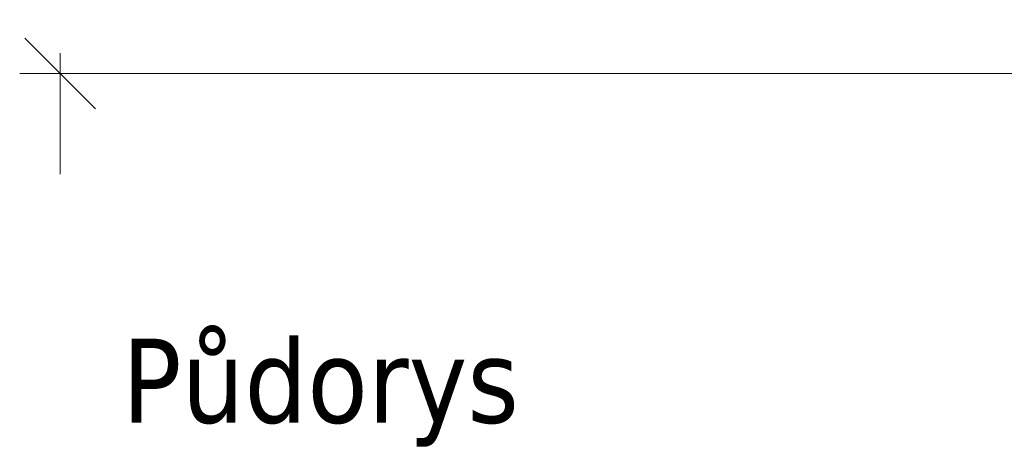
# Model space of a CAD drawing. Header units: millimetres. Extents: x -300186 to 535068, y -28581 to 763298.
# Tile 191 of 256: x 4710 to 5413, y 138982 to 139287. Entities that reach past the tile are written whole.
import ezdxf

# ---------------------------------------------------------------- set-up
doc = ezdxf.new("R2010")
doc.units = ezdxf.units.MM
doc.header["$LTSCALE"] = 10
doc.header["$PDSIZE"] = -4
doc.layers.add('Dimension (ISO)', color=5, linetype='Continuous', lineweight=9, true_color=0x0000ff)
doc.layers.add('Symbol (ISO)', color=5, linetype='Continuous', lineweight=9, true_color=0x0000ff)
doc.styles.add('Label Text (ISO)', font='tahoma.ttf')
doc.styles.add('Note Text (ISO)', font='tahoma.ttf')
doc.dimstyles.new('Default (ISO)', dxfattribs={"dimscale": 14.410965, "dimtxt": 3.5, "dimasz": 3.5, "dimexe": 1.5, "dimexo": 0, "dimgap": 1, "dimtad": 1, "dimrnd": 1e-08, "dimtxsty": 'Note Text (ISO)', "dimcen": 0.09, "dimdle": 10, "dimclrd": 256, "dimclre": 256, "dimclrt": 256, "dimazin": 2, "dimtfac": 1.001486, "dimtmove": 0, "dimatfit": 3, "dimfxl": 1, "dimtolj": 1, "dimlwd": -1, "dimlwe": -1, "dimarcsym": 0})

# ---------------------------------------------------------------- blocks, each defined once
blk = doc.blocks.new('_OBLIQUE')
at = {"color": 0, "linetype": 'ByBlock'}
blk.add_line((-0.5, -0.5), (0.5, 0.5), dxfattribs=at)
blk = doc.blocks.new('*D1147')
at = {"layer": 'Defpoints', "color": 0, "lineweight": -3, "transparency": 16777216}
for p in [(4739.07, 139724.78), (8459.13, 139248.71), (8459.13, 139247.6)]:
    blk.add_point(p, dxfattribs=at)
at = {"layer": 'Dimension (ISO)', "color": 0, "transparency": 16777216}
for p, q in [((8459.13, 139247.6), (8459.13, 139320.77)), ((4739.07, 139263.12), (4739.07, 139176.66)), ((4710.25, 139248.71), (8487.95, 139248.71)), ((4739.07, 139248.71), (4710.25, 139248.71)), ((4767.89, 139248.71), (4796.72, 139248.71)), ((8430.31, 139248.71), (8401.49, 139248.71)), ((8459.13, 139248.71), (8487.95, 139248.71))]:
    blk.add_line(p, q, dxfattribs=at)
at = {"layer": 'Dimension (ISO)', "color": 0, "transparency": 16777216, "xscale": 50.43837590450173, "yscale": 50.43837590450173, "zscale": 50.43837590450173}
for p, rotation in [((4739.07, 139248.71), 270), ((8459.13, 139248.71), 90)]:
    blk.add_blockref('_OBLIQUE', p, dxfattribs=dict(at, rotation=rotation))
at = {"layer": 'Dimension (ISO)', "color": 0, "transparency": 16777216, "insert": (6304.55, 139332.43), "char_height": 50.4384, "attachment_point": 1, "style": 'Note Text (ISO)'}
blk.add_mtext('\\A1;délka celkem 3,5 m', dxfattribs=at)

msp = doc.modelspace()

# ---------------------------------------------------------------- texts
at = {"layer": 'Symbol (ISO)', "color": 0, "insert": (4783.209, 138982.104, 159.59), "char_height": 60, "width": 471.6, "attachment_point": 7, "style": 'Label Text (ISO)'}
msp.add_mtext('Půdorys', dxfattribs=at)

# ---------------------------------------------------------------- dimensions: what is measured, and where the dimension line sits
at = {"layer": 'Dimension (ISO)', "color": 0}
dim = msp.add_linear_dim(base=(8459.13, 139248.713), p1=(4739.071, 139724.779), p2=(8459.13, 139247.598), text='délka celkem 3,5 m', dimstyle='Default (ISO)', override={"dimexe": 5, "dimblk1": 'OBLIQUE', "dimblk2": 'OBLIQUE', "dimsah": 1, "dimdle": 2, "dimclrd": 0, "dimclre": 0, "dimclrt": 0, "dimtofl": 0, "dimatfit": 1, "dimfxlon": 1}, dxfattribs=at)
dim.commit()
dim.dimension.update_dxf_attribs({"geometry": '*D1147', "text_midpoint": (6599.101, 139248.713), "dimtype": 160})

doc.saveas('drawing.dxf')
